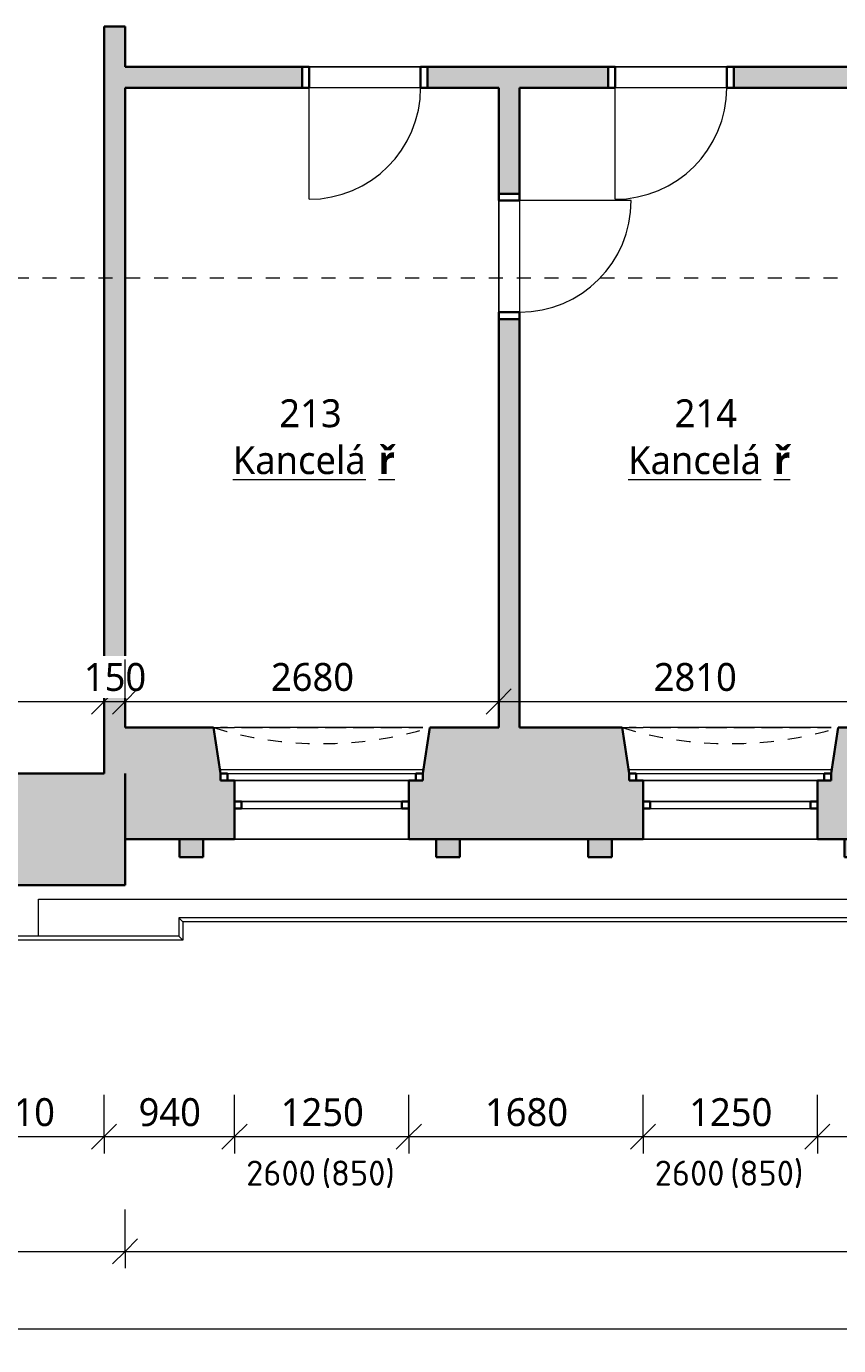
# Model space of a CAD drawing. Header units: metres. Extents: x -2.8 to 41.5, y -4.4 to 31.
# Tile 2 of 22: x 4.7 to 10.6, y -3.3 to 6.2. Entities that reach past the tile are written whole.
import ezdxf

# ---------------------------------------------------------------- set-up
doc = ezdxf.new("R2010")
doc.units = ezdxf.units.M
doc.linetypes.add('AV - Cerch_ 1 tecka 10mm', pattern=[0.018, 0.01, -0.004, 0, -0.004])
doc.linetypes.add('AV - Cerch_ 1 tecka 2mm', pattern=[0.004, 0.002, -0.001, 0, -0.001])
doc.layers.add('AV-KOTY', color=5, linetype='Continuous', lineweight=13, true_color=0x0000ff)
doc.layers.add('AV-MISTNOSTI', color=5, linetype='Continuous', lineweight=5, true_color=0x0000ff)
for name, color, linetype, lineweight in [('AV-KOTY-100', 7, 'Continuous', 5), ('AV-SRAFY', 7, 'Continuous', 35), ('AV-STAVBA', 7, 'Continuous', 18)]:
    doc.layers.add(name, color=color, linetype=linetype, lineweight=lineweight)
doc.styles.add('ISOCPEUR', font='isocpeur.ttf', dxfattribs={"height": 0.18})
doc.styles.add('Trebuchet MS', font='trebuc.ttf', dxfattribs={"height": 0.2})
doc.styles.add('Trebuchet MS_B', font='trebuc.ttf', dxfattribs={"height": 0.2})
doc.dimstyles.new('2_mm_-_O_-_Blue_-_mm_-_zaokrouhlena', dxfattribs={"dimscale": 0.3048, "dimtxt": 0.20619, "dimasz": 0.590551, "dimexe": 0.393701, "dimexo": 0.0625, "dimgap": 0.065617, "dimtad": 1, "dimdec": 0, "dimlfac": 1000, "dimrnd": 10, "dimzin": 0, "dimdsep": 46, "dimtxsty": 'Trebuchet MS', "dimblk1": 'OBLIQUE', "dimblk2": 'OBLIQUE', "dimsah": 1, "dimcen": 0.09, "dimazin": 0, "dimtfac": 1, "dimtdec": 4, "dimtix": 1, "dimtmove": 0, "dimatfit": 3, "dimfxl": 0.984252, "dimfxlon": 1, "dimtvp": 1, "dimtfill": 1, "dimtolj": 1, "dimtzin": 0, "dimarcsym": 2})

# ---------------------------------------------------------------- blocks, each defined once
blk = doc.blocks.new('DO_1-L_Ocel_ - 800x1970_150-925843-2NP')
at = {"layer": 'AV-STAVBA'}
for p, q in [((0.4, 0.875), (0.4, 0.075)), ((-0.4, 0.075), (0.4, 0.075)), ((-0.4, -0.075), (0.4, -0.075))]:
    blk.add_line(p, q, dxfattribs=at)
at = {"layer": 'AV-STAVBA', "linetype": 'AV - Cerch_ 1 tecka 2mm'}
for p, q in [((-0.45, 0.075), (0.45, 0.075)), ((-0.4, 0.075), (0.4, 0.075)), ((-0.45, -0.075), (0.45, -0.075)), ((-0.4, -0.075), (0.4, -0.075))]:
    blk.add_line(p, q, dxfattribs=at)
at = {"layer": 'AV-STAVBA', "lineweight": 35}
for p, q in [((-0.4, 0.075), (-0.45, 0.075)), ((-0.45, 0.075), (-0.45, -0.075)), ((-0.4, -0.075), (-0.4, 0.075)), ((0.45, 0.075), (0.4, 0.075)), ((0.4, 0.075), (0.4, -0.075)), ((0.45, -0.075), (0.45, 0.075)), ((-0.45, -0.075), (-0.4, -0.075)), ((0.4, -0.075), (0.45, -0.075))]:
    blk.add_line(p, q, dxfattribs=at)
at = {"layer": 'AV-STAVBA'}
blk.add_arc((0.4, 0.075), 0.8, 90, 180, dxfattribs=at)
blk = doc.blocks.new('WI_2-2_dvojité_bez středního sloupku - 1250x2600-1216050-2NP')
at = {"layer": 'AV-STAVBA', "linetype": 'AV - Cerch_ 1 tecka 2mm', "lineweight": 13}
for p, q in [((0.725, 0.4), (-0.725, 0.4)), ((-0.725, 0.4), (0.725, 0.4)), ((0.625, 0.4), (-0.625, 0.4)), ((0.725, -0.4), (-0.725, -0.4)), ((0.625, -0.4), (-0.625, -0.4)), ((-0.625, -0.4), (0.625, -0.4))]:
    blk.add_line(p, q, dxfattribs=at)
at = {"layer": 'AV-STAVBA', "lineweight": 35}
for p, q in [((-0.675, 0.07), (-0.725, 0.07)), ((-0.725, 0.07), (-0.725, 0.02)), ((-0.725, 0.02), (-0.675, 0.02)), ((-0.675, 0.02), (-0.675, 0.07)), ((0.725, 0.07), (0.675, 0.07)), ((0.675, 0.07), (0.675, 0.02)), ((0.675, 0.02), (0.725, 0.02)), ((0.725, 0.02), (0.725, 0.07)), ((-0.625, -0.18), (-0.625, -0.13)), ((-0.625, -0.13), (-0.575, -0.13)), ((-0.575, -0.18), (-0.625, -0.18)), ((-0.575, -0.13), (-0.575, -0.18)), ((0.575, -0.18), (0.575, -0.13)), ((0.575, -0.13), (0.625, -0.13)), ((0.625, -0.18), (0.575, -0.18)), ((0.625, -0.13), (0.625, -0.18))]:
    blk.add_line(p, q, dxfattribs=at)
at = {"layer": 'AV-STAVBA'}
for p, q in [((-0.725, 0.02), (-0.725, 0.07)), ((-0.725, 0.07), (0.725, 0.07)), ((-0.725, 0.02), (0.725, 0.02)), ((-0.675, 0.07), (0.031, 0.07)), ((-0.675, 0.02), (-0.675, 0.07)), ((0.031, 0.02), (-0.625, 0.02)), ((0.031, 0.07), (0.675, 0.07)), ((0.625, 0.02), (0.031, 0.02)), ((0.675, 0.02), (0.675, 0.07)), ((0.725, 0.02), (0.725, 0.07)), ((-0.625, -0.13), (-0.625, -0.18)), ((-0.625, -0.13), (0.625, -0.13)), ((-0.625, -0.18), (0.625, -0.18)), ((0.031, -0.13), (-0.575, -0.13)), ((-0.575, -0.13), (-0.575, -0.18)), ((-0.575, -0.18), (0.031, -0.18)), ((0.575, -0.13), (0.031, -0.13)), ((0.031, -0.18), (0.575, -0.18)), ((0.575, -0.13), (0.575, -0.18)), ((0.625, -0.13), (0.625, -0.18))]:
    blk.add_line(p, q, dxfattribs=at)
blk = doc.blocks.new('GM_Nika se zkoseným ostěním a klenutým nadpražím - 1450x2700-1216438-2NP')
at = {"layer": 'AV-STAVBA', "linetype": 'AV - Cerch_ 1 tecka 2mm', "lineweight": 13}
for p, q in [((0.725, 0.4), (-0.725, 0.4)), ((0.775, -0.4), (-0.775, -0.4))]:
    blk.add_line(p, q, dxfattribs=at)
blk.add_arc((0, -2.9635), 2.6781, 73.17907, 106.82093, dxfattribs=at)
blk = doc.blocks.new('GM_Nika_zkosené ostění - v900-1216957-2NP')
at = {"layer": 'AV-STAVBA', "linetype": 'AV - Cerch_ 1 tecka 2mm', "lineweight": 13}
blk.add_line((-0.65, 0.4), (0.9, 0.4), dxfattribs=at)
blk = doc.blocks.new('DO_1-P_Ocel_ - 800x1970_150-917843-2NP')
at = {"layer": 'AV-STAVBA'}
for p, q in [((-0.4, 0.875), (-0.4, 0.075)), ((-0.4, 0.075), (0.4, 0.075)), ((-0.4, -0.075), (0.4, -0.075))]:
    blk.add_line(p, q, dxfattribs=at)
at = {"layer": 'AV-STAVBA', "linetype": 'AV - Cerch_ 1 tecka 2mm'}
for p, q in [((-0.45, 0.075), (0.45, 0.075)), ((-0.4, 0.075), (0.4, 0.075)), ((-0.45, -0.075), (0.45, -0.075)), ((-0.4, -0.075), (0.4, -0.075))]:
    blk.add_line(p, q, dxfattribs=at)
at = {"layer": 'AV-STAVBA', "lineweight": 35}
for p, q in [((-0.4, 0.075), (-0.45, 0.075)), ((-0.45, 0.075), (-0.45, -0.075)), ((-0.4, -0.075), (-0.4, 0.075)), ((0.45, 0.075), (0.4, 0.075)), ((0.4, 0.075), (0.4, -0.075)), ((0.45, -0.075), (0.45, 0.075)), ((-0.45, -0.075), (-0.4, -0.075)), ((0.4, -0.075), (0.45, -0.075))]:
    blk.add_line(p, q, dxfattribs=at)
at = {"layer": 'AV-STAVBA'}
blk.add_arc((-0.4, 0.075), 0.8, 0, 90, dxfattribs=at)
blk = doc.blocks.new('Římsa nad 1NP - Římsa nad 1NP-1582674-2NP')
at = {"layer": 'AV-STAVBA'}
for p, q in [((5.859, -0.2359), (5.8298, -0.2068)), ((5.8298, -0.2068), (5.8298, -0.3368)), ((16.7898, -0.2068), (5.8298, -0.2068)), ((5.859, -0.2359), (5.859, -0.3659)), ((16.7607, -0.2359), (5.859, -0.2359)), ((5.859, -0.3659), (-0.1693, -0.3659)), ((5.8298, -0.3368), (-0.1402, -0.3368)), ((5.859, -0.3659), (5.8298, -0.3368))]:
    blk.add_line(p, q, dxfattribs=at)
blk = doc.blocks.new('Tympanon a šambrána 2NP - Tympanon a šambrána 2NP-1607656-2NP')
at = {"layer": 'AV-STAVBA'}
for points in [[(5.8353, 0.2282), (6.0054, 0.2282), (6.0054, 0.3582), (5.8353, 0.3582)], [(7.8454, 0.2282), (7.8454, 0.3582), (7.6753, 0.3582), (7.6753, 0.2282)]]:
    blk.add_hatch(color=256, dxfattribs=at).paths.add_polyline_path(points)
at = {"layer": 'AV-STAVBA', "lineweight": 35}
for p, q in [((6.0054, 0.3582), (5.8353, 0.3582)), ((5.8353, 0.3582), (5.8353, 0.2282)), ((6.0054, 0.2282), (6.0054, 0.3582)), ((7.8454, 0.3582), (7.6753, 0.3582)), ((7.6753, 0.3582), (7.6753, 0.2282)), ((7.8454, 0.2282), (7.8454, 0.3582)), ((5.8353, 0.2282), (6.0054, 0.2282)), ((7.6753, 0.2282), (7.8454, 0.2282))]:
    blk.add_line(p, q, dxfattribs=at)
blk = doc.blocks.new('Tympanon a šambrána 2NP1 - Tympanon a šambrána 2NP-1609287-2NP')
at = {"layer": 'AV-STAVBA'}
for points in [[(5.8353, 0.2282), (6.0054, 0.2282), (6.0054, 0.3582), (5.8353, 0.3582)], [(7.6753, 0.2282), (7.8454, 0.2282), (7.8454, 0.3582), (7.6753, 0.3582)]]:
    blk.add_hatch(color=256, dxfattribs=at).paths.add_polyline_path(points)
at = {"layer": 'AV-STAVBA', "lineweight": 35}
for p, q in [((6.0054, 0.3582), (5.8353, 0.3582)), ((5.8353, 0.3582), (5.8353, 0.2282)), ((6.0054, 0.2282), (6.0054, 0.3582)), ((7.8454, 0.3582), (7.6753, 0.3582)), ((7.6753, 0.3582), (7.6753, 0.2282)), ((7.8454, 0.2282), (7.8454, 0.3582)), ((5.8353, 0.2282), (6.0054, 0.2282)), ((7.6753, 0.2282), (7.8454, 0.2282))]:
    blk.add_line(p, q, dxfattribs=at)
blk = doc.blocks.new('DIMBLOCK7-2NP')
at = {"layer": 'AV-KOTY-100', "color": 5, "true_color": 0x0000ff}
for p, q in [((0.2248, 1.3457), (0.2248, 1.6457)), ((5.2948, 1.3457), (5.2948, 1.6457)), ((0.2248, 1.3457), (0.3148, 1.4357)), ((5.2948, 1.3457), (5.3848, 1.4357)), ((0.2248, 1.3457), (0.1348, 1.2557)), ((0.2248, 1.3457), (5.2948, 1.3457)), ((0.2248, 1.3457), (0.2248, 1.2257)), ((5.2948, 1.3457), (5.2048, 1.2557)), ((5.2948, 1.3457), (5.2948, 1.2257))]:
    blk.add_line(p, q, dxfattribs=at)
at = {"layer": 'AV-KOTY-100', "color": 0, "insert": (2.4663, 1.6216), "char_height": 0.2, "width": 0.704541, "attachment_point": 1, "line_spacing_factor": 1.048425, "style": 'Trebuchet MS', "bg_fill": 3, "box_fill_scale": 1.25, "bg_fill_color": 256, "bg_fill_true_color": 13158600, "bg_fill_transparency": 0}
blk.add_mtext('5070', dxfattribs=at)
blk = doc.blocks.new('_Oblique')
at = {"color": 0, "linetype": 'ByBlock', "lineweight": -2}
blk.add_line((-0.5, -0.5), (0.5, 0.5), dxfattribs=at)
blk = doc.blocks.new('DIMBLOCK8-2NP')
at = {"layer": 'AV-KOTY-100', "color": 5, "true_color": 0x0000ff}
for p, q in [((5.2948, 1.3457), (5.2948, 1.6457)), ((5.4448, 1.3457), (5.4448, 1.6457)), ((5.2948, 1.3457), (5.3848, 1.4357)), ((5.4448, 1.3457), (5.5348, 1.4357)), ((5.2948, 1.3457), (5.2048, 1.2557)), ((5.2948, 1.3457), (5.4448, 1.3457)), ((5.2948, 1.3457), (5.2948, 1.2257)), ((5.4448, 1.3457), (5.3548, 1.2557)), ((5.4448, 1.3457), (5.4448, 1.2257))]:
    blk.add_line(p, q, dxfattribs=at)
at = {"layer": 'AV-KOTY-100', "color": 0, "insert": (5.1496, 1.6216), "char_height": 0.2, "width": 0.528406, "attachment_point": 1, "line_spacing_factor": 1.048425, "style": 'Trebuchet MS', "bg_fill": 3, "box_fill_scale": 1.25, "bg_fill_color": 256, "bg_fill_true_color": 13158600, "bg_fill_transparency": 0}
blk.add_mtext('150', dxfattribs=at)
blk = doc.blocks.new('DIMBLOCK9-2NP')
at = {"layer": 'AV-KOTY-100', "color": 5, "true_color": 0x0000ff}
for p, q in [((5.4448, 1.3457), (5.4448, 1.6457)), ((8.1248, 1.3457), (8.1248, 1.6457)), ((5.4448, 1.3457), (5.5348, 1.4357)), ((8.1248, 1.3457), (8.2148, 1.4357)), ((5.4448, 1.3457), (5.3548, 1.2557)), ((5.4448, 1.3457), (8.1248, 1.3457)), ((5.4448, 1.3457), (5.4448, 1.2257)), ((8.1248, 1.3457), (8.0348, 1.2557)), ((8.1248, 1.3457), (8.1248, 1.2257))]:
    blk.add_line(p, q, dxfattribs=at)
at = {"layer": 'AV-KOTY-100', "color": 0, "insert": (6.4913, 1.6216), "char_height": 0.2, "width": 0.704541, "attachment_point": 1, "line_spacing_factor": 1.048425, "style": 'Trebuchet MS', "bg_fill": 3, "box_fill_scale": 1.25, "bg_fill_color": 256, "bg_fill_true_color": 13158600, "bg_fill_transparency": 0}
blk.add_mtext('2680', dxfattribs=at)
blk = doc.blocks.new('DIMBLOCK10-2NP')
at = {"layer": 'AV-KOTY-100', "color": 5, "true_color": 0x0000ff}
for p, q in [((8.1248, 1.3457), (8.1248, 1.6457)), ((10.9348, 1.3457), (10.9348, 1.6457)), ((8.1248, 1.3457), (8.2148, 1.4357)), ((10.9348, 1.3457), (11.0248, 1.4357)), ((8.1248, 1.3457), (8.0348, 1.2557)), ((8.1248, 1.3457), (10.9348, 1.3457)), ((8.1248, 1.3457), (8.1248, 1.2257)), ((10.9348, 1.3457), (10.8448, 1.2557)), ((10.9348, 1.3457), (10.9348, 1.2257))]:
    blk.add_line(p, q, dxfattribs=at)
at = {"layer": 'AV-KOTY-100', "color": 0, "insert": (9.2363, 1.6216), "char_height": 0.2, "width": 0.704541, "attachment_point": 1, "line_spacing_factor": 1.048425, "style": 'Trebuchet MS', "bg_fill": 3, "box_fill_scale": 1.25, "bg_fill_color": 256, "bg_fill_true_color": 13158600, "bg_fill_transparency": 0}
blk.add_mtext('2810', dxfattribs=at)
blk = doc.blocks.new('DIMBLOCK41-2NP')
at = {"layer": 'AV-KOTY-100', "color": 5, "true_color": 0x0000ff}
for p, q in [((3.9848, -1.7757), (3.9848, -1.4757)), ((5.2948, -1.7757), (5.2948, -1.4757)), ((3.9848, -1.7757), (4.0748, -1.6857)), ((5.2948, -1.7757), (5.3848, -1.6857)), ((3.9848, -1.7757), (3.8948, -1.8657)), ((3.9848, -1.7757), (5.2948, -1.7757)), ((3.9848, -1.7757), (3.9848, -1.8957)), ((5.2948, -1.7757), (5.2048, -1.8657)), ((5.2948, -1.7757), (5.2948, -1.8957))]:
    blk.add_line(p, q, dxfattribs=at)
at = {"layer": 'AV-KOTY-100', "color": 0, "insert": (4.3463, -1.4998), "char_height": 0.2, "width": 0.704541, "attachment_point": 1, "line_spacing_factor": 1.048425, "style": 'Trebuchet MS', "bg_fill": 3, "box_fill_scale": 1.25, "bg_fill_color": 256, "bg_fill_true_color": 13158600, "bg_fill_transparency": 0}
blk.add_mtext('1310', dxfattribs=at)
blk = doc.blocks.new('DIMBLOCK42-2NP')
at = {"layer": 'AV-KOTY-100', "color": 5, "true_color": 0x0000ff}
for p, q in [((5.2948, -1.7757), (5.2948, -1.4757)), ((6.2299, -1.7757), (6.2299, -1.4757)), ((5.2948, -1.7757), (5.3848, -1.6857)), ((6.2299, -1.7757), (6.3199, -1.6857)), ((5.2948, -1.7757), (5.2048, -1.8657)), ((5.2948, -1.7757), (6.2299, -1.7757)), ((5.2948, -1.7757), (5.2948, -1.8957)), ((6.2299, -1.7757), (6.1399, -1.8657)), ((6.2299, -1.7757), (6.2299, -1.8957))]:
    blk.add_line(p, q, dxfattribs=at)
at = {"layer": 'AV-KOTY-100', "color": 0, "insert": (5.5422, -1.4998), "char_height": 0.2, "width": 0.528406, "attachment_point": 1, "line_spacing_factor": 1.048425, "style": 'Trebuchet MS', "bg_fill": 3, "box_fill_scale": 1.25, "bg_fill_color": 256, "bg_fill_true_color": 13158600, "bg_fill_transparency": 0}
blk.add_mtext('940', dxfattribs=at)
blk = doc.blocks.new('DIMBLOCK43-2NP')
at = {"layer": 'AV-KOTY-100', "color": 5, "true_color": 0x0000ff}
for p, q in [((6.2299, -1.7757), (6.2299, -1.4757)), ((7.4799, -1.7757), (7.4799, -1.4757)), ((6.2299, -1.7757), (6.3199, -1.6857)), ((7.4799, -1.7757), (7.5699, -1.6857)), ((6.2299, -1.7757), (6.1399, -1.8657)), ((6.2299, -1.7757), (7.4799, -1.7757)), ((6.2299, -1.7757), (6.2299, -1.8957)), ((7.4799, -1.7757), (7.3899, -1.8657)), ((7.4799, -1.7757), (7.4799, -1.8957))]:
    blk.add_line(p, q, dxfattribs=at)
at = {"layer": 'AV-KOTY-100', "color": 0, "insert": (6.5613, -1.4998), "char_height": 0.2, "width": 0.704541, "attachment_point": 1, "line_spacing_factor": 1.048425, "style": 'Trebuchet MS', "bg_fill": 3, "box_fill_scale": 1.25, "bg_fill_color": 256, "bg_fill_true_color": 13158600, "bg_fill_transparency": 0}
blk.add_mtext('1250', dxfattribs=at)
blk = doc.blocks.new('DIMBLOCK44-2NP')
at = {"layer": 'AV-KOTY-100', "color": 5, "true_color": 0x0000ff}
for p, q in [((7.4799, -1.7757), (7.4799, -1.4757)), ((9.1599, -1.7757), (9.1599, -1.4757)), ((7.4799, -1.7757), (7.5699, -1.6857)), ((9.1599, -1.7757), (9.2499, -1.6857)), ((7.4799, -1.7757), (7.3899, -1.8657)), ((7.4799, -1.7757), (9.1599, -1.7757)), ((7.4799, -1.7757), (7.4799, -1.8957)), ((9.1599, -1.7757), (9.0699, -1.8657)), ((9.1599, -1.7757), (9.1599, -1.8957))]:
    blk.add_line(p, q, dxfattribs=at)
at = {"layer": 'AV-KOTY-100', "color": 0, "insert": (8.0263, -1.4998), "char_height": 0.2, "width": 0.704541, "attachment_point": 1, "line_spacing_factor": 1.048425, "style": 'Trebuchet MS', "bg_fill": 3, "box_fill_scale": 1.25, "bg_fill_color": 256, "bg_fill_true_color": 13158600, "bg_fill_transparency": 0}
blk.add_mtext('1680', dxfattribs=at)
blk = doc.blocks.new('DIMBLOCK45-2NP')
at = {"layer": 'AV-KOTY-100', "color": 5, "true_color": 0x0000ff}
for p, q in [((9.1599, -1.7757), (9.1599, -1.4757)), ((10.4099, -1.7757), (10.4099, -1.4757)), ((9.1599, -1.7757), (9.2499, -1.6857)), ((10.4099, -1.7757), (10.4999, -1.6857)), ((9.1599, -1.7757), (9.0699, -1.8657)), ((9.1599, -1.7757), (10.4099, -1.7757)), ((9.1599, -1.7757), (9.1599, -1.8957)), ((10.4099, -1.7757), (10.3199, -1.8657)), ((10.4099, -1.7757), (10.4099, -1.8957))]:
    blk.add_line(p, q, dxfattribs=at)
at = {"layer": 'AV-KOTY-100', "color": 0, "insert": (9.4913, -1.4998), "char_height": 0.2, "width": 0.704541, "attachment_point": 1, "line_spacing_factor": 1.048425, "style": 'Trebuchet MS', "bg_fill": 3, "box_fill_scale": 1.25, "bg_fill_color": 256, "bg_fill_true_color": 13158600, "bg_fill_transparency": 0}
blk.add_mtext('1250', dxfattribs=at)
blk = doc.blocks.new('DIMBLOCK46-2NP')
at = {"layer": 'AV-KOTY-100', "color": 5, "true_color": 0x0000ff}
for p, q in [((10.4099, -1.7757), (10.4099, -1.4757)), ((12.0998, -1.7757), (12.0998, -1.4757)), ((10.4099, -1.7757), (10.4999, -1.6857)), ((12.0998, -1.7757), (12.1898, -1.6857)), ((10.4099, -1.7757), (10.3199, -1.8657)), ((10.4099, -1.7757), (12.0998, -1.7757)), ((10.4099, -1.7757), (10.4099, -1.8957)), ((12.0998, -1.7757), (12.0098, -1.8657)), ((12.0998, -1.7757), (12.0998, -1.8957))]:
    blk.add_line(p, q, dxfattribs=at)
at = {"layer": 'AV-KOTY-100', "color": 0, "insert": (10.9613, -1.4998), "char_height": 0.2, "width": 0.704541, "attachment_point": 1, "line_spacing_factor": 1.048425, "style": 'Trebuchet MS', "bg_fill": 3, "box_fill_scale": 1.25, "bg_fill_color": 256, "bg_fill_true_color": 13158600, "bg_fill_transparency": 0}
blk.add_mtext('1690', dxfattribs=at)
blk = doc.blocks.new('DIMBLOCK68-2NP')
at = {"layer": 'AV-KOTY-100', "color": 5, "true_color": 0x0000ff}
for p, q in [((0.2648, -2.5987), (0.2648, -2.2987)), ((5.4448, -2.5987), (5.4448, -2.2987)), ((0.2648, -2.5987), (0.3548, -2.5087)), ((5.4448, -2.5987), (5.5348, -2.5087)), ((0.2648, -2.5987), (0.1748, -2.6887)), ((0.2648, -2.5987), (5.4448, -2.5987)), ((0.2648, -2.5987), (0.2648, -2.7187)), ((5.4448, -2.5987), (5.3548, -2.6887)), ((5.4448, -2.5987), (5.4448, -2.7187))]:
    blk.add_line(p, q, dxfattribs=at)
at = {"layer": 'AV-KOTY-100', "color": 0, "insert": (2.5612, -2.3227), "char_height": 0.2, "width": 0.704541, "attachment_point": 1, "line_spacing_factor": 1.048425, "style": 'Trebuchet MS', "bg_fill": 3, "box_fill_scale": 1.25, "bg_fill_color": 256, "bg_fill_true_color": 13158600, "bg_fill_transparency": 0}
blk.add_mtext('5180', dxfattribs=at)
blk = doc.blocks.new('DIMBLOCK69-2NP')
at = {"layer": 'AV-KOTY-100', "color": 5, "true_color": 0x0000ff}
for p, q in [((5.4448, -2.5987), (5.4448, -2.2987)), ((33.9791, -2.5987), (33.9791, -2.2987)), ((5.4448, -2.5987), (5.5348, -2.5087)), ((33.9791, -2.5987), (34.0691, -2.5087)), ((5.4448, -2.5987), (5.3548, -2.6887)), ((5.4448, -2.5987), (33.9791, -2.5987)), ((5.4448, -2.5987), (5.4448, -2.7187)), ((33.9791, -2.5987), (33.8891, -2.6887)), ((33.9791, -2.5987), (33.9791, -2.7187))]:
    blk.add_line(p, q, dxfattribs=at)
at = {"layer": 'AV-KOTY-100', "color": 0, "insert": (19.345, -2.3227), "char_height": 0.2, "width": 0.880677, "attachment_point": 1, "line_spacing_factor": 1.048425, "style": 'Trebuchet MS', "bg_fill": 3, "box_fill_scale": 1.25, "bg_fill_color": 256, "bg_fill_true_color": 13158600, "bg_fill_transparency": 0}
blk.add_mtext('28530', dxfattribs=at)
blk = doc.blocks.new('DIMBLOCK72-2NP')
at = {"layer": 'AV-KOTY-100', "color": 5, "true_color": 0x0000ff}
for p, q in [((-0.2352, -3.1546), (-0.2352, -2.8546)), ((39.7648, -3.1546), (39.7648, -2.8546)), ((-0.2352, -3.1546), (-0.1452, -3.0646)), ((39.7648, -3.1546), (39.8548, -3.0646)), ((-0.2352, -3.1546), (-0.3252, -3.2446)), ((-0.2352, -3.1546), (39.7648, -3.1546)), ((-0.2352, -3.1546), (-0.2352, -3.2746)), ((39.7648, -3.1546), (39.6748, -3.2446)), ((39.7648, -3.1546), (39.7648, -3.2746))]:
    blk.add_line(p, q, dxfattribs=at)
at = {"layer": 'AV-KOTY-100', "color": 0, "insert": (19.3979, -2.8787), "char_height": 0.2, "width": 0.880677, "attachment_point": 1, "line_spacing_factor": 1.048425, "style": 'Trebuchet MS', "bg_fill": 3, "box_fill_scale": 1.25, "bg_fill_color": 256, "bg_fill_true_color": 13158600, "bg_fill_transparency": 0}
blk.add_mtext('40000', dxfattribs=at)

msp = doc.modelspace()

# ---------------------------------------------------------------- hatches: boundary and pattern name
at = {"layer": 'AV-SRAFY', "lineweight": 18}
h = msp.add_hatch(color=256, dxfattribs=at)
h.paths.add_polyline_path([(5.2948, 0.8282), (5.4448, 0.8282), (5.4448, 6.1882), (5.2948, 6.1882), (5.2948, 1.0522)])
h.paths.add_polyline_path([(5.4448, 7.5082), (5.4448, 7.7082), (5.2948, 7.7082), (5.2948, 7.5082)])
h = msp.add_hatch(color=256, dxfattribs=at)
h.paths.add_polyline_path([(12.7198, 5.7482), (15.3598, 5.7482), (15.3598, 5.8982), (12.7198, 5.8982)])
h.paths.add_polyline_path([(22.1148, 5.7482), (22.1148, 5.8982), (19.735, 5.8982), (19.735, 5.7482)])
h.paths.add_polyline_path([(9.8098, 5.7482), (11.8198, 5.7482), (11.8198, 5.8982), (9.8098, 5.8982)])
h.paths.add_polyline_path([(18.1948, 5.7482), (18.835, 5.7482), (18.835, 5.8982), (16.2598, 5.8982), (16.2598, 5.7482), (18.0448, 5.7482)])
h.paths.add_polyline_path([(8.9098, 5.7482), (8.9098, 5.8982), (7.6148, 5.8982), (7.6148, 5.7482), (8.5388, 5.7482)])
h.paths.add_polyline_path([(6.7148, 5.7482), (6.7148, 5.8982), (5.4448, 5.8982), (5.4448, 5.7482), (5.7699, 5.7482)])
h = msp.add_hatch(color=256, dxfattribs=at)
h.paths.add_polyline_path([(8.2748, 1.1582), (8.2748, 4.0882), (8.1248, 4.0882), (8.1248, 1.1582)])
h.paths.add_polyline_path([(8.1248, 4.9882), (8.2748, 4.9882), (8.2748, 5.7482), (8.1248, 5.7482)])
h = msp.add_hatch(color=256, dxfattribs=at)
h.paths.add_polyline_path([(5.4448, 0.3582), (6.2299, 0.3583), (6.2299, 0.7782), (6.1299, 0.7782), (6.1299, 0.8282), (6.0799, 1.1582), (5.4448, 1.1582), (5.4448, 0.4971)])
h.paths.add_polyline_path([(23.1598, 0.3582), (23.1598, 0.7782), (23.0598, 0.7782), (23.0598, 0.8282), (23.0098, 1.1582), (21.0448, 1.1582), (20.9948, 0.8082), (20.9491, 0.8082), (20.9491, 0.7582), (20.9241, 0.7582), (20.9241, 0.3582), (23.0756, 0.3582)])
h.paths.add_polyline_path([(33.9791, 0.3582), (33.9791, 1.1582), (33.2298, 1.1582), (33.1798, 0.8282), (33.1798, 0.7782), (33.0798, 0.7782), (33.0798, 0.3582), (33.8051, 0.3582)])
h.paths.add_polyline_path([(7.4799, 0.3582), (9.1599, 0.3583), (9.1599, 0.7782), (9.0599, 0.7782), (9.0599, 0.8282), (9.0099, 1.1582), (7.6299, 1.1582), (7.5799, 0.8282), (7.5799, 0.7782), (7.4799, 0.7782), (7.4799, 0.3583)])
h.paths.add_polyline_path([(24.4098, 0.3582), (26.1098, 0.3582), (26.1098, 0.7782), (26.0098, 0.7782), (26.0098, 0.8282), (25.9598, 1.1582), (24.5598, 1.1582), (24.5098, 0.8282), (24.5098, 0.7782), (24.4098, 0.7782), (24.4098, 0.4971)])
h.paths.add_polyline_path([(10.4099, 0.3582), (12.0998, 0.3583), (12.0998, 0.7782), (11.9998, 0.7782), (11.9998, 0.8282), (11.9498, 1.1582), (10.5599, 1.1582), (10.5099, 0.8282), (10.5099, 0.7782), (10.4099, 0.7782), (10.4099, 0.3583)])
h.paths.add_polyline_path([(31.8298, 0.3582), (31.8298, 0.7782), (31.7298, 0.7782), (31.7298, 0.8282), (31.6798, 1.1582), (30.4298, 1.1582), (30.3798, 0.8282), (30.3798, 0.7782), (30.2798, 0.7782), (30.2798, 0.3582), (31.7284, 0.3582)])
h.paths.add_polyline_path([(19.8741, 0.3582), (19.8741, 0.7582), (19.8491, 0.7582), (19.8491, 0.8082), (19.5848, 0.8082), (19.5848, 0.7582), (19.5598, 0.7582), (19.5598, 0.3582), (19.6145, 0.3582)])
h.paths.add_polyline_path([(13.3498, 0.3582), (14.9998, 0.3583), (14.9998, 0.7782), (14.8998, 0.7782), (14.8998, 0.8282), (14.8498, 1.1582), (13.4998, 1.1582), (13.4498, 0.8282), (13.4498, 0.7782), (13.3498, 0.7782), (13.3498, 0.3583)])
h.paths.add_polyline_path([(18.5098, 0.3582), (18.5098, 0.7582), (18.4848, 0.7582), (18.4848, 0.8082), (18.4148, 0.8082), (18.3648, 1.1582), (16.3998, 1.1582), (16.3498, 0.8282), (16.3498, 0.7782), (16.2498, 0.7782), (16.2498, 0.3582), (18.4018, 0.3582)])
h.paths.add_polyline_path([(29.0298, 0.3582), (29.0298, 0.7782), (28.9298, 0.7782), (28.9298, 0.8282), (28.8798, 1.1582), (27.5098, 1.1582), (27.4598, 0.8282), (27.4598, 0.7782), (27.3598, 0.7782), (27.3598, 0.3582), (28.9595, 0.3582)])
h = msp.add_hatch(color=256, dxfattribs=at)
h.paths.add_polyline_path([(0.9243, 0.0282), (1.5848, 0.0282), (1.5848, 0.4782), (1.5348, 0.4782), (1.5348, 0.5282), (1.4998, 0.5282), (1.4598, 0.8282), (-0.2352, 0.8282), (-0.2352, 0.3282), (0.2648, 0.3282), (0.2648, 0.0282)])
h.paths.add_polyline_path([(4.0394, 0.0282), (5.4448, 0.0282), (5.4448, 0.8282), (4.1098, 0.8282), (4.0698, 0.5282), (4.0348, 0.5282), (4.0348, 0.4782), (3.9848, 0.4782), (3.9848, 0.0282)])

# ---------------------------------------------------------------- linework, layer by layer
at = {"layer": 'AV-KOTY', "linetype": 'AV - Cerch_ 1 tecka 10mm', "lineweight": 5}
msp.add_line((-1.746, 4.3854), (40.3649, 4.3854), dxfattribs=at)
at = {"layer": 'AV-STAVBA', "lineweight": 35}
for p, q in [((5.4448, 6.1882), (5.2948, 6.1882)), ((5.2948, 6.1882), (5.2948, 0.8282)), ((5.4448, 5.8982), (5.4448, 6.1882)), ((6.7148, 5.8982), (5.4448, 5.8982)), ((6.7148, 5.7482), (6.7148, 5.8982)), ((8.9098, 5.8982), (7.6148, 5.8982)), ((7.6148, 5.8982), (7.6148, 5.7482)), ((8.9098, 5.7482), (8.9098, 5.8982)), ((11.8198, 5.8982), (9.8098, 5.8982)), ((9.8098, 5.8982), (9.8098, 5.7482)), ((5.4448, 1.1582), (5.4448, 5.7482)), ((5.4448, 5.7482), (6.7148, 5.7482)), ((7.6148, 5.7482), (8.1248, 5.7482)), ((8.1248, 5.7482), (8.1248, 4.9882)), ((8.2748, 5.7482), (8.9098, 5.7482)), ((8.2748, 4.9882), (8.2748, 5.7482)), ((9.8098, 5.7482), (10.9348, 5.7482)), ((8.1248, 4.9882), (8.2748, 4.9882)), ((8.2748, 4.0882), (8.1248, 4.0882)), ((8.1248, 4.0882), (8.1248, 1.1582)), ((8.2748, 1.1582), (8.2748, 4.0882)), ((6.0799, 1.1582), (5.4448, 1.1582)), ((6.1299, 0.8282), (6.0799, 1.1582)), ((7.6299, 1.1582), (7.5799, 0.8282)), ((8.1248, 1.1582), (7.6299, 1.1582)), ((9.0099, 1.1582), (8.2748, 1.1582)), ((9.0599, 0.8282), (9.0099, 1.1582)), ((10.5599, 1.1582), (10.5099, 0.8282)), ((10.9348, 1.1582), (10.5599, 1.1582)), ((5.2948, 0.8282), (4.1098, 0.8282)), ((5.4448, 0.0282), (5.4448, 0.8282)), ((5.4448, 0.8282), (5.4448, 0.3582)), ((6.2299, 0.7782), (6.1799, 0.7782)), ((6.2299, 0.6282), (6.2299, 0.7782)), ((7.5299, 0.7782), (7.4799, 0.7782)), ((7.4799, 0.7782), (7.4799, 0.6282)), ((9.1599, 0.7782), (9.1099, 0.7782)), ((9.1599, 0.6282), (9.1599, 0.7782)), ((10.4599, 0.7782), (10.4099, 0.7782)), ((10.4099, 0.7782), (10.4099, 0.6282)), ((6.2299, 0.3582), (6.2299, 0.5782)), ((7.4799, 0.5782), (7.4799, 0.3582)), ((9.1599, 0.3582), (9.1599, 0.5782)), ((10.4099, 0.5782), (10.4099, 0.3582)), ((5.4448, 0.3582), (6.2299, 0.3582)), ((7.4799, 0.3582), (9.1599, 0.3582)), ((10.4099, 0.3582), (12.0998, 0.3582)), ((3.9848, 0.0282), (5.4448, 0.0282))]:
    msp.add_line(p, q, dxfattribs=at)
at = {"layer": 'AV-STAVBA'}
for p, q in [((6.7648, 5.8982), (7.5648, 5.8982)), ((8.9598, 5.8982), (9.7598, 5.8982)), ((7.5648, 5.7482), (6.7648, 5.7482)), ((9.7598, 5.7482), (8.9598, 5.7482)), ((8.1248, 4.1382), (8.1248, 4.9382)), ((8.2748, 4.9382), (8.2748, 4.1382)), ((6.1253, 0.8582), (7.5844, 0.8582)), ((9.0553, 0.8582), (10.5144, 0.8582)), ((7.4799, 0.7782), (6.2299, 0.7782)), ((10.4099, 0.7782), (9.1599, 0.7782)), ((7.4799, 0.3582), (6.2299, 0.3582)), ((10.4099, 0.3582), (9.1599, 0.3582)), ((4.8248, -0.3343), (4.8248, -0.0718)), ((4.8248, -0.0718), (17.1222, -0.0718)), ((4.0648, -0.3343), (4.8248, -0.3343))]:
    msp.add_line(p, q, dxfattribs=at)

# ---------------------------------------------------------------- block references
for name, p, rotation in [('DO_1-L_Ocel_ - 800x1970_150-925843-2NP', (7.1648, 5.8232), 180), ('DO_1-L_Ocel_ - 800x1970_150-925843-2NP', (9.3598, 5.8232), 180), ('DO_1-P_Ocel_ - 800x1970_150-917843-2NP', (8.1998, 4.5382), 269.9999999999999)]:
    msp.add_blockref(name, p, dxfattribs=dict(at, rotation=rotation))
at = {"layer": 'AV-STAVBA', "linetype": 'AV - Cerch_ 1 tecka 2mm', "lineweight": 13, "rotation": 180}
for p in [(6.8549, 0.7582), (9.7849, 0.7582)]:
    msp.add_blockref('GM_Nika se zkoseným ostěním a klenutým nadpražím - 1450x2700-1216438-2NP', p, dxfattribs=at)
at = {"layer": 'AV-STAVBA', "linetype": 'AV - Cerch_ 1 tecka 2mm', "lineweight": 13}
for name, p in [('GM_Nika_zkosené ostění - v900-1216957-2NP', (6.7299, 0.7582)), ('WI_2-2_dvojité_bez středního sloupku - 1250x2600-1216050-2NP', (6.8549, 0.7582)), ('GM_Nika_zkosené ostění - v900-1216957-2NP', (9.6599, 0.7582)), ('WI_2-2_dvojité_bez středního sloupku - 1250x2600-1216050-2NP', (9.7849, 0.7582))]:
    msp.add_blockref(name, p, dxfattribs=at)
at = {"layer": 'AV-STAVBA'}
for name, p in [('Římsa nad 1NP - Římsa nad 1NP-1582674-2NP', (0, 0)), ('Tympanon a šambrána 2NP - Tympanon a šambrána 2NP-1607656-2NP', (0, 0)), ('Tympanon a šambrána 2NP1 - Tympanon a šambrána 2NP-1609287-2NP', (2.93, 0))]:
    msp.add_blockref(name, p, dxfattribs=at)

# ---------------------------------------------------------------- texts
at = {"layer": 'AV-KOTY', "lineweight": 5, "char_height": 0.18, "attachment_point": 1, "style": 'ISOCPEUR'}
for s, insert, width in [('2600', (6.3134, -1.9471), 0.609282), ('(850)', (6.8547, -1.9471), 0.633333), ('2600', (9.2434, -1.9471), 0.609282), ('(850)', (9.7847, -1.9471), 0.633333)]:
    msp.add_mtext(s, dxfattribs=dict(at, insert=insert, width=width))
at = {"layer": 'AV-MISTNOSTI', "char_height": 0.2, "attachment_point": 1, "style": 'Trebuchet MS_B'}
for s, insert, width in [('213', (6.5514, 3.5132), 0.601266), ('214', (9.3867, 3.5132), 0.601266), ('\\LKancelá', (6.2174, 3.1769), 1.266666), ('\\L\\fTrebuchet MS|b1|i0|c238|p34|;\\Lř', (7.2625, 3.1769), 0.144304), ('\\LKancelá', (9.0527, 3.1769), 1.266666), ('\\L\\fTrebuchet MS|b1|i0|c238|p34|;\\Lř', (10.0978, 3.1769), 0.144304)]:
    msp.add_mtext(s, dxfattribs=dict(at, insert=insert, width=width))

# ---------------------------------------------------------------- dimensions: what is measured, and where the dimension line sits
at = {"layer": 'AV-KOTY', "lineweight": 5}
for base, p1, p2, override, picture, middle in [((5.2948, -1.7757), (3.9848, -1.4757), (5.2948, -1.4757), {"dimpost": '<>', "dimfxl": 1.31}, 'DIMBLOCK41-2NP', (4.6398, -1.654)), ((5.4448, -2.5987), (0.2648, -2.2987), (5.4448, -2.2987), {"dimpost": '<>', "dimfxl": 5.179957}, 'DIMBLOCK68-2NP', (2.8548, -2.4769)), ((39.7648, -3.1546), (-0.2352, -2.8546), (39.7648, -2.8546), {"dimpost": '<>', "dimfxl": 40}, 'DIMBLOCK72-2NP', (19.7648, -3.0329))]:
    dim = msp.add_linear_dim(base=base, p1=p1, p2=p2, dimstyle='2_mm_-_O_-_Blue_-_mm_-_zaokrouhlena', override=override, dxfattribs=at)
    dim.commit()
    dim.dimension.update_dxf_attribs({"geometry": picture, "text_midpoint": middle})

# ---------------------------------------------------------------- next in the draw order: dimensions: what is measured, and where the dimension line sits
for base, p1, p2, override, picture, middle in [((5.2948, 1.3457), (0.2248, 1.6457), (5.2948, 1.6457), {"dimpost": '<>', "dimfxl": 5.07}, 'DIMBLOCK7-2NP', (2.7598, 1.4674)), ((6.2299, -1.7757), (5.2948, -1.4757), (6.2299, -1.4757), {"dimpost": '<>', "dimfxl": 0.935043}, 'DIMBLOCK42-2NP', (5.7623, -1.6537)), ((33.9791, -2.5987), (5.4448, -2.2987), (33.9791, -2.2987), {"dimpost": '<>', "dimfxl": 28.5343}, 'DIMBLOCK69-2NP', (19.7119, -2.4769))]:
    dim = msp.add_linear_dim(base=base, p1=p1, p2=p2, dimstyle='2_mm_-_O_-_Blue_-_mm_-_zaokrouhlena', override=override, dxfattribs=at)
    dim.commit()
    dim.dimension.update_dxf_attribs({"geometry": picture, "text_midpoint": middle})

# ---------------------------------------------------------------- next in the draw order: dimensions: what is measured, and where the dimension line sits
for base, p1, p2, override, picture, middle in [((5.4448, 1.3457), (5.2948, 1.6457), (5.4448, 1.6457), {"dimpost": '<>', "dimfxl": 0.15}, 'DIMBLOCK8-2NP', (5.3698, 1.4674)), ((7.4799, -1.7757), (6.2299, -1.4757), (7.4799, -1.4757), {"dimpost": '<>', "dimfxl": 1.25}, 'DIMBLOCK43-2NP', (6.8549, -1.654))]:
    dim = msp.add_linear_dim(base=base, p1=p1, p2=p2, dimstyle='2_mm_-_O_-_Blue_-_mm_-_zaokrouhlena', override=override, dxfattribs=at)
    dim.commit()
    dim.dimension.update_dxf_attribs({"geometry": picture, "text_midpoint": middle})

# ---------------------------------------------------------------- next in the draw order: dimensions: what is measured, and where the dimension line sits
for base, p1, p2, override, picture, middle in [((8.1248, 1.3457), (5.4448, 1.6457), (8.1248, 1.6457), {"dimpost": '<>', "dimfxl": 2.68}, 'DIMBLOCK9-2NP', (6.7848, 1.4678)), ((9.1599, -1.7757), (7.4799, -1.4757), (9.1599, -1.4757), {"dimpost": '<>', "dimfxl": 1.68}, 'DIMBLOCK44-2NP', (8.3199, -1.6537))]:
    dim = msp.add_linear_dim(base=base, p1=p1, p2=p2, dimstyle='2_mm_-_O_-_Blue_-_mm_-_zaokrouhlena', override=override, dxfattribs=at)
    dim.commit()
    dim.dimension.update_dxf_attribs({"geometry": picture, "text_midpoint": middle})

# ---------------------------------------------------------------- next in the draw order: dimensions: what is measured, and where the dimension line sits
for base, p1, p2, override, picture, middle in [((10.9348, 1.3457), (8.1248, 1.6457), (10.9348, 1.6457), {"dimpost": '<>', "dimfxl": 2.81}, 'DIMBLOCK10-2NP', (9.5298, 1.4674)), ((10.4099, -1.7757), (9.1599, -1.4757), (10.4099, -1.4757), {"dimpost": '<>', "dimfxl": 1.25}, 'DIMBLOCK45-2NP', (9.7849, -1.654))]:
    dim = msp.add_linear_dim(base=base, p1=p1, p2=p2, dimstyle='2_mm_-_O_-_Blue_-_mm_-_zaokrouhlena', override=override, dxfattribs=at)
    dim.commit()
    dim.dimension.update_dxf_attribs({"geometry": picture, "text_midpoint": middle})

# ---------------------------------------------------------------- next in the draw order: dimensions: what is measured, and where the dimension line sits
dim = msp.add_linear_dim(base=(12.0998, -1.7757), p1=(10.4099, -1.4757), p2=(12.0998, -1.4757), dimstyle='2_mm_-_O_-_Blue_-_mm_-_zaokrouhlena', override={"dimpost": '<>', "dimfxl": 1.689957}, dxfattribs=at)
dim.commit()
dim.dimension.update_dxf_attribs({"geometry": 'DIMBLOCK46-2NP', "text_midpoint": (11.2548, -1.6537)})

doc.saveas('drawing.dxf')
